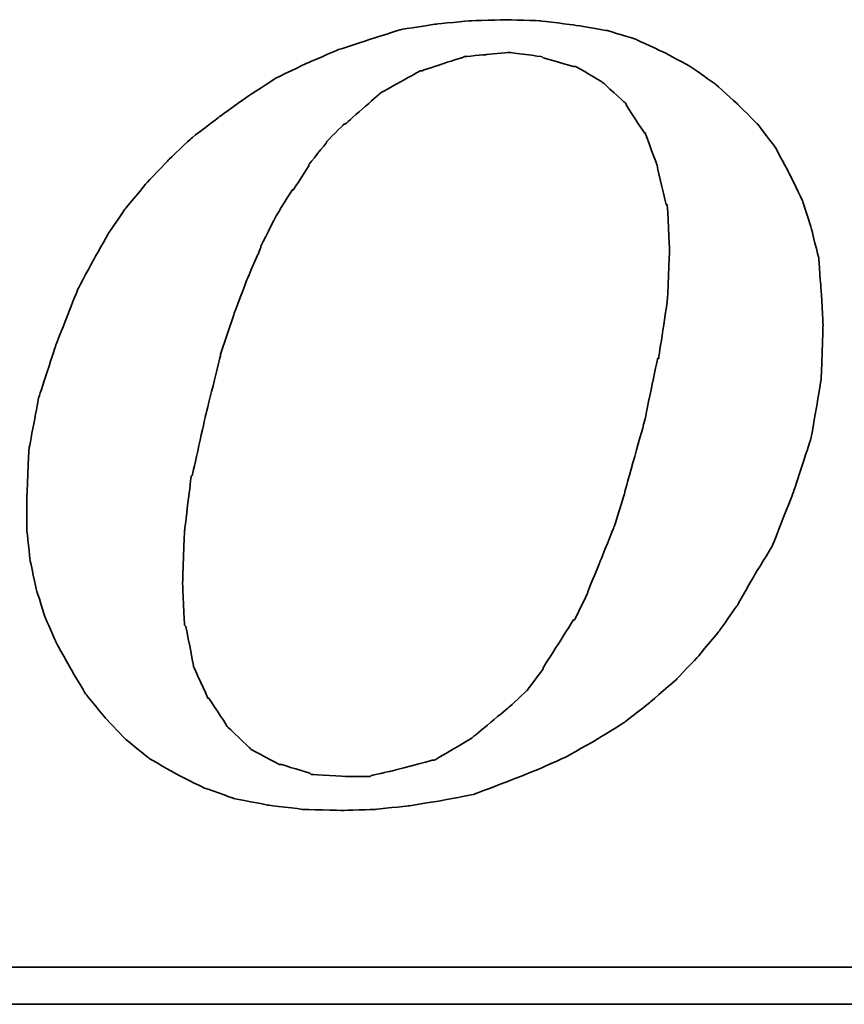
# Model space of a CAD drawing. Header units: millimetres. Extents: x 340 to 654, y 334 to 449.
# Tile 46 of 53: x 581.32 to 584.82, y 366.15 to 370.34. Entities that reach past the tile are written whole.
import ezdxf

# ---------------------------------------------------------------- set-up
doc = ezdxf.new("R2010")
doc.units = ezdxf.units.MM
doc.layers.add('DIM', color=4, linetype='Continuous')
doc.layers.add('layer 1', color=7, linetype='Continuous')

# ---------------------------------------------------------------- blocks, each defined once
blk = doc.blocks.new('TBI MOTION logo(完整正式版)')
at = {"layer": 'layer 1', "color": 22, "lineweight": 35}
for points, knots in [([(35.79625, -6.98375), (35.79625, -6.98375), (36.23125, -7.43875), (36.23125, -7.43875), (36.23125, -7.43875), (36.23125, -7.43875), (36.75625, -7.87125), (36.75625, -7.87125), (36.75625, -7.87125), (36.75625, -7.87125), (37.33125, -8.20375), (37.33125, -8.20375), (37.33125, -8.20375), (37.33125, -8.20375), (37.95625, -8.51875), (37.95625, -8.51875), (37.95625, -8.51875), (37.95625, -8.51875), (38.62625, -8.75875), (38.62625, -8.75875), (38.62625, -8.75875), (38.62625, -8.75875), (39.37125, -8.90375), (39.37125, -8.90375), (39.37125, -8.90375), (39.37125, -8.90375), (40.14125, -8.99875), (40.14125, -8.99875), (40.14125, -8.99875), (40.14125, -8.99875), (41.02625, -9.02375), (41.02625, -9.02375), (41.02625, -9.02375), (41.02625, -9.02375), (41.74625, -8.99875), (41.74625, -8.99875), (41.74625, -8.99875), (41.74625, -8.99875), (42.46625, -8.92375), (42.46625, -8.92375), (42.46625, -8.92375), (42.46625, -8.92375), (43.21125, -8.80625), (43.21125, -8.80625), (43.21125, -8.80625), (43.21125, -8.80625), (43.93125, -8.66375), (43.93125, -8.66375), (43.93125, -8.66375), (43.93125, -8.66375), (44.62625, -8.39875), (44.62625, -8.39875), (44.62625, -8.39875), (44.62625, -8.39875), (45.29625, -8.13375), (45.29625, -8.13375), (45.29625, -8.13375), (45.29625, -8.13375), (45.94625, -7.84375), (45.94625, -7.84375), (45.94625, -7.84375), (45.94625, -7.84375), (46.61625, -7.46375), (46.61625, -7.46375), (46.61625, -7.46375), (46.61625, -7.46375), (47.24125, -7.07875), (47.24125, -7.07875), (47.24125, -7.07875), (47.24125, -7.07875), (47.81625, -6.62375), (47.81625, -6.62375), (47.81625, -6.62375), (47.81625, -6.62375), (48.36875, -6.14375), (48.36875, -6.14375), (48.36875, -6.14375), (48.36875, -6.14375), (48.84625, -5.64125), (48.84625, -5.64125), (48.84625, -5.64125), (48.84625, -5.64125), (49.32625, -5.06375), (49.32625, -5.06375), (49.32625, -5.06375), (49.32625, -5.06375), (49.71125, -4.51374), (49.71125, -4.51374), (49.71125, -4.51374), (49.71125, -4.51374), (50.09625, -3.83874), (50.09625, -3.83874), (50.09625, -3.83874), (50.09625, -3.83874), (50.48125, -3.21374), (50.48125, -3.21374), (50.48125, -3.21374), (50.48125, -3.21374), (50.96125, -1.99125), (50.96125, -1.99125), (50.96125, -1.99125), (50.96125, -1.99125), (51.34375, -0.81875), (51.34375, -0.81875), (51.34375, -0.81875), (51.34375, -0.81875), (51.56125, 0.45624), (51.56125, 0.45624), (51.56125, 0.45624), (51.56125, 0.45624), (51.60625, 1.67624), (51.60625, 1.67624), (51.60625, 1.67624), (51.60625, 1.67624), (51.56125, 2.44625), (51.56125, 2.44625), (51.56125, 2.44625), (51.56125, 2.44625), (51.51125, 3.14125), (51.51125, 3.14125), (51.51125, 3.14125), (51.51125, 3.14125), (51.34375, 3.81125), (51.34375, 3.81125), (51.34375, 3.81125), (51.34375, 3.81125), (51.15125, 4.41125), (51.15125, 4.41125), (51.15125, 4.41125), (51.15125, 4.41125), (50.86125, 5.01125), (50.86125, 5.01125), (50.86125, 5.01125), (50.86125, 5.01125), (50.55125, 5.58875), (50.55125, 5.58875), (50.55125, 5.58875), (50.55125, 5.58875), (50.16625, 6.09125), (50.16625, 6.09125), (50.16625, 6.09125), (50.16625, 6.09125), (49.71125, 6.54875), (49.71125, 6.54875), (49.71125, 6.54875), (49.71125, 6.54875), (49.23125, 6.98125), (49.23125, 6.98125), (49.23125, 6.98125), (49.23125, 6.98125), (48.67875, 7.36625), (48.67875, 7.36625), (48.67875, 7.36625), (48.67875, 7.36625), (48.10375, 7.67625), (48.10375, 7.67625), (48.10375, 7.67625), (48.10375, 7.67625), (47.48125, 7.96375), (47.48125, 7.96375), (47.48125, 7.96375), (47.48125, 7.96375), (46.85625, 8.15625), (46.85625, 8.15625), (46.85625, 8.15625), (46.85625, 8.15625), (46.13625, 8.27624), (46.13625, 8.27624), (46.13625, 8.27624), (46.13625, 8.27624), (45.39125, 8.37125), (45.39125, 8.37125), (45.39125, 8.37125), (45.39125, 8.37125), (44.62625, 8.39624), (44.62625, 8.39624), (44.62625, 8.39624), (44.62625, 8.39624), (43.83625, 8.37125), (43.83625, 8.37125), (43.83625, 8.37125), (43.83625, 8.37125), (43.09125, 8.30125), (43.09125, 8.30125), (43.09125, 8.30125), (43.09125, 8.30125), (42.32125, 8.18125), (42.32125, 8.18125), (42.32125, 8.18125), (42.32125, 8.18125), (41.62875, 7.96375), (41.62875, 7.96375), (41.62875, 7.96375), (41.62875, 7.96375), (40.90625, 7.72625), (40.90625, 7.72625), (40.90625, 7.72625), (40.90625, 7.72625), (40.23624, 7.43625), (40.23624, 7.43625), (40.23624, 7.43625), (40.23624, 7.43625), (39.54124, 7.10125), (39.54124, 7.10125), (39.54124, 7.10125), (39.54124, 7.10125), (38.91625, 6.69125), (38.91625, 6.69125), (38.91625, 6.69125), (38.91625, 6.69125), (38.31625, 6.26125), (38.31625, 6.26125), (38.31625, 6.26125), (38.31625, 6.26125), (37.69125, 5.78125), (37.69125, 5.78125), (37.69125, 5.78125), (37.69125, 5.78125), (37.18625, 5.30125), (37.18625, 5.30125), (37.18625, 5.30125), (37.18625, 5.30125), (36.70625, 4.79624), (36.70625, 4.79624), (36.70625, 4.79624), (36.70625, 4.79624), (36.23125, 4.22125), (36.23125, 4.22125), (36.23125, 4.22125), (36.23125, 4.22125), (35.87124, 3.69375), (35.87124, 3.69375), (35.87124, 3.69375), (35.87124, 3.69375), (35.53125, 3.09125), (35.53125, 3.09125), (35.53125, 3.09125), (35.53125, 3.09125), (35.19875, 2.47125), (35.19875, 2.47125), (35.19875, 2.47125), (35.19875, 2.47125), (34.71625, 1.24625), (34.71625, 1.24625), (34.71625, 1.24625), (34.71625, 1.24625), (34.33125, 0.06874), (34.33125, 0.06874), (34.33125, 0.06874), (34.33125, 0.06874), (34.11625, -1.07875), (34.11625, -1.07875), (34.11625, -1.07875), (34.11625, -1.07875), (34.07125, -2.15875), (34.07125, -2.15875), (34.07125, -2.15875), (34.07125, -2.15875), (34.07125, -2.85375), (34.07125, -2.85375), (34.07125, -2.85375), (34.07125, -2.85375), (34.14125, -3.50375), (34.14125, -3.50375), (34.14125, -3.50375), (34.14125, -3.50375), (34.28625, -4.17375), (34.28625, -4.17375), (34.28625, -4.17375), (34.28625, -4.17375), (34.47625, -4.77624), (34.47625, -4.77624), (34.47625, -4.77624), (34.47625, -4.77624), (34.71625, -5.32625), (34.71625, -5.32625), (34.71625, -5.32625), (34.71625, -5.32625), (35.05375, -5.92875), (35.05375, -5.92875), (35.05375, -5.92875), (35.05375, -5.92875), (35.36375, -6.45375), (35.36375, -6.45375), (35.36375, -6.45375), (35.36375, -6.45375), (35.79625, -6.98375), (35.79625, -6.98375)], [0, 0, 0, 0, 0.01388889, 0.01388889, 0.01388889, 0.0138889, 0.02777778, 0.02777778, 0.02777778, 0.02777779, 0.04166667, 0.04166667, 0.04166667, 0.04166668, 0.05555556, 0.05555556, 0.05555556, 0.05555557, 0.06944444, 0.06944444, 0.06944444, 0.06944445, 0.08333333, 0.08333333, 0.08333333, 0.08333334, 0.09722222, 0.09722222, 0.09722222, 0.09722223, 0.11111111, 0.11111111, 0.11111111, 0.11111112, 0.125, 0.125, 0.125, 0.12500001, 0.13888889, 0.13888889, 0.13888889, 0.1388889, 0.15277778, 0.15277778, 0.15277778, 0.15277779, 0.16666667, 0.16666667, 0.16666667, 0.16666668, 0.18055556, 0.18055556, 0.18055556, 0.18055557, 0.19444444, 0.19444444, 0.19444444, 0.19444445, 0.20833333, 0.20833333, 0.20833333, 0.20833334, 0.22222222, 0.22222222, 0.22222222, 0.22222223, 0.23611111, 0.23611111, 0.23611111, 0.23611112, 0.25, 0.25, 0.25, 0.25000001, 0.26388889, 0.26388889, 0.26388889, 0.2638889, 0.27777778, 0.27777778, 0.27777778, 0.27777779, 0.29166667, 0.29166667, 0.29166667, 0.29166668, 0.30555556, 0.30555556, 0.30555556, 0.30555557, 0.31944444, 0.31944444, 0.31944444, 0.31944445, 0.33333333, 0.33333333, 0.33333333, 0.33333334, 0.34722222, 0.34722222, 0.34722222, 0.34722223, 0.36111111, 0.36111111, 0.36111111, 0.36111112, 0.375, 0.375, 0.375, 0.37500001, 0.38888889, 0.38888889, 0.38888889, 0.3888889, 0.40277778, 0.40277778, 0.40277778, 0.40277779, 0.41666667, 0.41666667, 0.41666667, 0.41666668, 0.43055556, 0.43055556, 0.43055556, 0.43055557, 0.44444444, 0.44444444, 0.44444444, 0.44444445, 0.45833333, 0.45833333, 0.45833333, 0.45833334, 0.47222222, 0.47222222, 0.47222222, 0.47222223, 0.48611111, 0.48611111, 0.48611111, 0.48611112, 0.5, 0.5, 0.5, 0.50000001, 0.51388889, 0.51388889, 0.51388889, 0.5138889, 0.52777778, 0.52777778, 0.52777778, 0.52777779, 0.54166667, 0.54166667, 0.54166667, 0.54166668, 0.55555556, 0.55555556, 0.55555556, 0.55555557, 0.56944444, 0.56944444, 0.56944444, 0.56944445, 0.58333333, 0.58333333, 0.58333333, 0.58333334, 0.59722222, 0.59722222, 0.59722222, 0.59722223, 0.61111111, 0.61111111, 0.61111111, 0.61111112, 0.625, 0.625, 0.625, 0.62500001, 0.63888889, 0.63888889, 0.63888889, 0.6388889, 0.65277778, 0.65277778, 0.65277778, 0.65277779, 0.66666667, 0.66666667, 0.66666667, 0.66666668, 0.68055556, 0.68055556, 0.68055556, 0.68055557, 0.69444444, 0.69444444, 0.69444444, 0.69444445, 0.70833333, 0.70833333, 0.70833333, 0.70833334, 0.72222222, 0.72222222, 0.72222222, 0.72222223, 0.73611111, 0.73611111, 0.73611111, 0.73611112, 0.75, 0.75, 0.75, 0.75000001, 0.76388889, 0.76388889, 0.76388889, 0.7638889, 0.77777778, 0.77777778, 0.77777778, 0.77777779, 0.79166667, 0.79166667, 0.79166667, 0.79166668, 0.80555556, 0.80555556, 0.80555556, 0.80555557, 0.81944444, 0.81944444, 0.81944444, 0.81944445, 0.83333333, 0.83333333, 0.83333333, 0.83333334, 0.84722222, 0.84722222, 0.84722222, 0.84722223, 0.86111111, 0.86111111, 0.86111111, 0.86111112, 0.875, 0.875, 0.875, 0.87500001, 0.88888889, 0.88888889, 0.88888889, 0.8888889, 0.90277778, 0.90277778, 0.90277778, 0.90277779, 0.91666667, 0.91666667, 0.91666667, 0.91666668, 0.93055556, 0.93055556, 0.93055556, 0.93055557, 0.94444444, 0.94444444, 0.94444444, 0.94444445, 0.95833333, 0.95833333, 0.95833333, 0.95833334, 0.97222222, 0.97222222, 0.97222222, 0.97222223, 0.98611111, 0.98611111, 0.98611111, 0.98611112, 1, 1, 1, 1]), ([(38.33875, 1.03124), (38.33875, 1.03124), (38.62625, 1.89625), (38.62625, 1.89625), (38.62625, 1.89625), (38.62625, 1.89625), (38.91625, 2.66375), (38.91625, 2.66375), (38.91625, 2.66375), (38.91625, 2.66375), (39.22625, 3.38125), (39.22625, 3.38125), (39.22625, 3.38125), (39.22625, 3.38125), (39.22625, 3.40624), (39.22625, 3.40624), (39.22625, 3.40624), (39.22625, 3.40624), (39.56124, 4.07624), (39.56124, 4.07624), (39.56124, 4.07624), (39.56124, 4.07624), (39.92125, 4.65125), (39.92125, 4.65125), (39.92125, 4.65125), (39.92125, 4.65125), (39.94625, 4.65125), (39.94625, 4.65125), (39.94625, 4.65125), (39.94625, 4.65125), (40.28125, 5.17875), (40.28125, 5.17875), (40.28125, 5.17875), (40.28125, 5.17875), (40.28125, 5.20375), (40.28125, 5.20375), (40.28125, 5.20375), (40.28125, 5.20375), (40.66875, 5.68625), (40.66875, 5.68625), (40.66875, 5.68625), (40.66875, 5.68625), (40.66875, 5.70625), (40.66875, 5.70625), (40.66875, 5.70625), (40.66875, 5.70625), (41.05124, 6.09125), (41.05124, 6.09125), (41.05124, 6.09125), (41.05124, 6.09125), (41.07625, 6.09125), (41.07625, 6.09125), (41.07625, 6.09125), (41.07625, 6.09125), (41.84125, 6.76625), (41.84125, 6.76625), (41.84125, 6.76625), (41.84125, 6.76625), (41.86625, 6.78625), (41.86625, 6.78625), (41.86625, 6.78625), (41.86625, 6.78625), (42.73125, 7.26624), (42.73125, 7.26624), (42.73125, 7.26624), (42.73125, 7.26624), (42.75625, 7.26624), (42.75625, 7.26624), (42.75625, 7.26624), (42.75625, 7.26624), (43.18625, 7.41125), (43.18625, 7.41125), (43.18625, 7.41125), (43.18625, 7.41125), (43.64125, 7.55625), (43.64125, 7.55625), (43.64125, 7.55625), (43.64125, 7.55625), (43.66625, 7.55625), (43.66625, 7.55625), (43.66625, 7.55625), (43.66625, 7.55625), (43.69125, 7.58124), (43.69125, 7.58124), (43.69125, 7.58124), (43.69125, 7.58124), (44.19125, 7.62625), (44.19125, 7.62625), (44.19125, 7.62625), (44.19125, 7.62625), (44.67125, 7.67625), (44.67125, 7.67625), (44.67125, 7.67625), (44.67125, 7.67625), (44.69625, 7.67625), (44.69625, 7.67625), (44.69625, 7.67625), (44.69625, 7.67625), (45.41875, 7.58124), (45.41875, 7.58124), (45.41875, 7.58124), (45.41875, 7.58124), (45.44125, 7.55625), (45.44125, 7.55625), (45.44125, 7.55625), (45.44125, 7.55625), (46.11125, 7.36625), (46.11125, 7.36625), (46.11125, 7.36625), (46.11125, 7.36625), (46.13625, 7.36625), (46.13625, 7.36625), (46.13625, 7.36625), (46.13625, 7.36625), (46.15875, 7.36625), (46.15875, 7.36625), (46.15875, 7.36625), (46.15875, 7.36625), (46.73625, 7.02624), (46.73625, 7.02624), (46.73625, 7.02624), (46.73625, 7.02624), (46.76125, 7.00624), (46.76125, 7.00624), (46.76125, 7.00624), (46.76125, 7.00624), (47.24125, 6.57124), (47.24125, 6.57124), (47.24125, 6.57124), (47.24125, 6.57124), (47.26625, 6.54875), (47.26625, 6.54875), (47.26625, 6.54875), (47.26625, 6.54875), (47.26625, 6.52375), (47.26625, 6.52375), (47.26625, 6.52375), (47.26625, 6.52375), (47.67375, 5.89875), (47.67375, 5.89875), (47.67375, 5.89875), (47.67375, 5.89875), (47.69625, 5.89875), (47.69625, 5.89875), (47.69625, 5.89875), (47.69625, 5.89875), (47.69625, 5.87625), (47.69625, 5.87625), (47.69625, 5.87625), (47.69625, 5.87625), (47.96125, 5.15625), (47.96125, 5.15625), (47.96125, 5.15625), (47.96125, 5.15625), (47.96125, 5.13125), (47.96125, 5.13125), (47.96125, 5.13125), (47.96125, 5.13125), (48.15125, 4.31875), (48.15125, 4.31875), (48.15125, 4.31875), (48.15125, 4.31875), (48.17625, 4.31875), (48.17625, 4.31875), (48.17625, 4.31875), (48.17625, 4.31875), (48.17625, 4.29125), (48.17625, 4.29125), (48.17625, 4.29125), (48.17625, 4.29125), (48.22625, 3.33125), (48.22625, 3.33125), (48.22625, 3.33125), (48.22625, 3.33125), (48.22625, 3.30875), (48.22625, 3.30875), (48.22625, 3.30875), (48.22625, 3.30875), (48.17625, 2.20624), (48.17625, 2.20624), (48.17625, 2.20624), (48.17625, 2.20624), (48.17625, 2.18124), (48.17625, 2.18124), (48.17625, 2.18124), (48.17625, 2.18124), (47.98375, 0.93624), (47.98375, 0.93624), (47.98375, 0.93624), (47.98375, 0.93624), (47.96125, 0.93624), (47.96125, 0.93624), (47.96125, 0.93624), (47.96125, 0.93624), (47.67375, -0.45874), (47.67375, -0.45874), (47.67375, -0.45874), (47.67375, -0.45874), (47.24125, -1.99125), (47.24125, -1.99125), (47.24125, -1.99125), (47.24125, -1.99125), (47.24125, -2.01874), (47.24125, -2.01874), (47.24125, -2.01874), (47.24125, -2.01874), (47.00125, -2.78375), (47.00125, -2.78375), (47.00125, -2.78375), (47.00125, -2.78375), (46.71125, -3.50375), (46.71125, -3.50375), (46.71125, -3.50375), (46.71125, -3.50375), (46.42625, -4.19875), (46.42625, -4.19875), (46.42625, -4.19875), (46.42625, -4.19875), (46.42625, -4.22375), (46.42625, -4.22375), (46.42625, -4.22375), (46.42625, -4.22375), (46.13625, -4.82374), (46.13625, -4.82374), (46.13625, -4.82374), (46.13625, -4.82374), (46.11125, -4.82374), (46.11125, -4.82374), (46.11125, -4.82374), (46.11125, -4.82374), (45.77625, -5.35125), (45.77625, -5.35125), (45.77625, -5.35125), (45.77625, -5.35125), (45.44125, -5.87875), (45.44125, -5.87875), (45.44125, -5.87875), (45.44125, -5.87875), (45.44125, -5.90375), (45.44125, -5.90375), (45.44125, -5.90375), (45.44125, -5.90375), (45.10625, -6.35875), (45.10625, -6.35875), (45.10625, -6.35875), (45.10625, -6.35875), (45.08125, -6.38375), (45.08125, -6.38375), (45.08125, -6.38375), (45.08125, -6.38375), (44.69625, -6.74375), (44.69625, -6.74375), (44.69625, -6.74375), (44.69625, -6.74375), (43.88375, -7.41625), (43.88375, -7.41625), (43.88375, -7.41625), (43.88375, -7.41625), (43.85625, -7.43875), (43.85625, -7.43875), (43.85625, -7.43875), (43.85625, -7.43875), (43.04125, -7.91875), (43.04125, -7.91875), (43.04125, -7.91875), (43.04125, -7.91875), (43.01625, -7.91875), (43.01625, -7.91875), (43.01625, -7.91875), (43.01625, -7.91875), (42.99625, -7.91875), (42.99625, -7.91875), (42.99625, -7.91875), (42.99625, -7.91875), (42.08125, -8.15875), (42.08125, -8.15875), (42.08125, -8.15875), (42.08125, -8.15875), (41.65125, -8.25625), (41.65125, -8.25625), (41.65125, -8.25625), (41.65125, -8.25625), (41.62875, -8.27875), (41.62875, -8.27875), (41.62875, -8.27875), (41.62875, -8.27875), (41.60125, -8.27875), (41.60125, -8.27875), (41.60125, -8.27875), (41.60125, -8.27875), (41.12125, -8.27875), (41.12125, -8.27875), (41.12125, -8.27875), (41.12125, -8.27875), (40.35624, -8.23125), (40.35624, -8.23125), (40.35624, -8.23125), (40.35624, -8.23125), (40.33125, -8.23125), (40.33125, -8.23125), (40.33125, -8.23125), (40.33125, -8.23125), (40.30625, -8.20375), (40.30625, -8.20375), (40.30625, -8.20375), (40.30625, -8.20375), (39.68375, -8.01375), (39.68375, -8.01375), (39.68375, -8.01375), (39.68375, -8.01375), (39.66124, -8.01375), (39.66124, -8.01375), (39.66124, -8.01375), (39.66124, -8.01375), (39.63625, -8.01375), (39.63625, -8.01375), (39.63625, -8.01375), (39.63625, -8.01375), (39.01125, -7.67875), (39.01125, -7.67875), (39.01125, -7.67875), (39.01125, -7.67875), (38.98875, -7.65375), (38.98875, -7.65375), (38.98875, -7.65375), (38.98875, -7.65375), (38.48625, -7.17375), (38.48625, -7.17375), (38.48625, -7.17375), (38.48625, -7.17375), (38.45875, -7.14875), (38.45875, -7.14875), (38.45875, -7.14875), (38.45875, -7.14875), (38.45875, -7.12875), (38.45875, -7.12875), (38.45875, -7.12875), (38.45875, -7.12875), (38.07625, -6.54875), (38.07625, -6.54875), (38.07625, -6.54875), (38.07625, -6.54875), (38.05125, -6.54875), (38.05125, -6.54875), (38.05125, -6.54875), (38.05125, -6.54875), (38.05125, -6.52875), (38.05125, -6.52875), (38.05125, -6.52875), (38.05125, -6.52875), (37.74125, -5.85375), (37.74125, -5.85375), (37.74125, -5.85375), (37.74125, -5.85375), (37.74125, -5.82875), (37.74125, -5.82875), (37.74125, -5.82875), (37.74125, -5.82875), (37.57375, -4.96875), (37.57375, -4.96875), (37.57375, -4.96875), (37.57375, -4.96875), (37.54625, -4.94375), (37.54625, -4.94375), (37.54625, -4.94375), (37.54625, -4.94375), (37.50125, -4.03375), (37.50125, -4.03375), (37.50125, -4.03375), (37.50125, -4.03375), (37.50125, -4.00875), (37.50125, -4.00875), (37.50125, -4.00875), (37.50125, -4.00875), (37.54625, -2.85375), (37.54625, -2.85375), (37.54625, -2.85375), (37.54625, -2.85375), (37.69125, -1.65875), (37.69125, -1.65875), (37.69125, -1.65875), (37.69125, -1.65875), (37.71624, -1.63375), (37.71624, -1.63375), (37.71624, -1.63375), (37.71624, -1.63375), (38.00375, -0.33875), (38.00375, -0.33875), (38.00375, -0.33875), (38.00375, -0.33875), (38.33875, 1.00624), (38.33875, 1.00624), (38.33875, 1.00624), (38.33875, 1.00624), (38.33875, 1.03124), (38.33875, 1.03124)], [0, 0, 0, 0, 0.01010101, 0.01010101, 0.01010101, 0.01010102, 0.02020202, 0.02020202, 0.02020202, 0.02020203, 0.03030303, 0.03030303, 0.03030303, 0.03030304, 0.04040404, 0.04040404, 0.04040404, 0.04040405, 0.05050505, 0.05050505, 0.05050505, 0.05050506, 0.06060606, 0.06060606, 0.06060606, 0.06060607, 0.07070707, 0.07070707, 0.07070707, 0.07070708, 0.08080808, 0.08080808, 0.08080808, 0.08080809, 0.09090909, 0.09090909, 0.09090909, 0.0909091, 0.1010101, 0.1010101, 0.1010101, 0.10101011, 0.11111111, 0.11111111, 0.11111111, 0.11111112, 0.12121212, 0.12121212, 0.12121212, 0.12121213, 0.13131313, 0.13131313, 0.13131313, 0.13131314, 0.14141414, 0.14141414, 0.14141414, 0.14141415, 0.15151515, 0.15151515, 0.15151515, 0.15151516, 0.16161616, 0.16161616, 0.16161616, 0.16161617, 0.17171717, 0.17171717, 0.17171717, 0.17171718, 0.18181818, 0.18181818, 0.18181818, 0.18181819, 0.19191919, 0.19191919, 0.19191919, 0.1919192, 0.2020202, 0.2020202, 0.2020202, 0.20202021, 0.21212121, 0.21212121, 0.21212121, 0.21212122, 0.22222222, 0.22222222, 0.22222222, 0.22222223, 0.23232323, 0.23232323, 0.23232323, 0.23232324, 0.24242424, 0.24242424, 0.24242424, 0.24242425, 0.25252525, 0.25252525, 0.25252525, 0.25252526, 0.26262626, 0.26262626, 0.26262626, 0.26262627, 0.27272727, 0.27272727, 0.27272727, 0.27272728, 0.28282828, 0.28282828, 0.28282828, 0.28282829, 0.29292929, 0.29292929, 0.29292929, 0.2929293, 0.3030303, 0.3030303, 0.3030303, 0.30303031, 0.31313131, 0.31313131, 0.31313131, 0.31313132, 0.32323232, 0.32323232, 0.32323232, 0.32323233, 0.33333333, 0.33333333, 0.33333333, 0.33333334, 0.34343434, 0.34343434, 0.34343434, 0.34343435, 0.35353535, 0.35353535, 0.35353535, 0.35353536, 0.36363636, 0.36363636, 0.36363636, 0.36363637, 0.37373737, 0.37373737, 0.37373737, 0.37373738, 0.38383838, 0.38383838, 0.38383838, 0.38383839, 0.39393939, 0.39393939, 0.39393939, 0.3939394, 0.4040404, 0.4040404, 0.4040404, 0.40404041, 0.41414141, 0.41414141, 0.41414141, 0.41414142, 0.42424242, 0.42424242, 0.42424242, 0.42424243, 0.43434343, 0.43434343, 0.43434343, 0.43434344, 0.44444444, 0.44444444, 0.44444444, 0.44444445, 0.45454545, 0.45454545, 0.45454545, 0.45454546, 0.46464646, 0.46464646, 0.46464646, 0.46464647, 0.47474747, 0.47474747, 0.47474747, 0.47474748, 0.48484848, 0.48484848, 0.48484848, 0.48484849, 0.49494949, 0.49494949, 0.49494949, 0.4949495, 0.50505051, 0.50505051, 0.50505051, 0.50505052, 0.51515152, 0.51515152, 0.51515152, 0.51515153, 0.52525253, 0.52525253, 0.52525253, 0.52525254, 0.53535354, 0.53535354, 0.53535354, 0.53535355, 0.54545455, 0.54545455, 0.54545455, 0.54545456, 0.55555556, 0.55555556, 0.55555556, 0.55555557, 0.56565657, 0.56565657, 0.56565657, 0.56565658, 0.57575758, 0.57575758, 0.57575758, 0.57575759, 0.58585859, 0.58585859, 0.58585859, 0.5858586, 0.5959596, 0.5959596, 0.5959596, 0.59595961, 0.60606061, 0.60606061, 0.60606061, 0.60606062, 0.61616162, 0.61616162, 0.61616162, 0.61616163, 0.62626263, 0.62626263, 0.62626263, 0.62626264, 0.63636364, 0.63636364, 0.63636364, 0.63636365, 0.64646465, 0.64646465, 0.64646465, 0.64646466, 0.65656566, 0.65656566, 0.65656566, 0.65656567, 0.66666667, 0.66666667, 0.66666667, 0.66666668, 0.67676768, 0.67676768, 0.67676768, 0.67676769, 0.68686869, 0.68686869, 0.68686869, 0.6868687, 0.6969697, 0.6969697, 0.6969697, 0.69696971, 0.70707071, 0.70707071, 0.70707071, 0.70707072, 0.71717172, 0.71717172, 0.71717172, 0.71717173, 0.72727273, 0.72727273, 0.72727273, 0.72727274, 0.73737374, 0.73737374, 0.73737374, 0.73737375, 0.74747475, 0.74747475, 0.74747475, 0.74747476, 0.75757576, 0.75757576, 0.75757576, 0.75757577, 0.76767677, 0.76767677, 0.76767677, 0.76767678, 0.77777778, 0.77777778, 0.77777778, 0.77777779, 0.78787879, 0.78787879, 0.78787879, 0.7878788, 0.7979798, 0.7979798, 0.7979798, 0.79797981, 0.80808081, 0.80808081, 0.80808081, 0.80808082, 0.81818182, 0.81818182, 0.81818182, 0.81818183, 0.82828283, 0.82828283, 0.82828283, 0.82828284, 0.83838384, 0.83838384, 0.83838384, 0.83838385, 0.84848485, 0.84848485, 0.84848485, 0.84848486, 0.85858586, 0.85858586, 0.85858586, 0.85858587, 0.86868687, 0.86868687, 0.86868687, 0.86868688, 0.87878788, 0.87878788, 0.87878788, 0.87878789, 0.88888889, 0.88888889, 0.88888889, 0.8888889, 0.8989899, 0.8989899, 0.8989899, 0.89898991, 0.90909091, 0.90909091, 0.90909091, 0.90909092, 0.91919192, 0.91919192, 0.91919192, 0.91919193, 0.92929293, 0.92929293, 0.92929293, 0.92929294, 0.93939394, 0.93939394, 0.93939394, 0.93939395, 0.94949495, 0.94949495, 0.94949495, 0.94949496, 0.95959596, 0.95959596, 0.95959596, 0.95959597, 0.96969697, 0.96969697, 0.96969697, 0.96969698, 0.97979798, 0.97979798, 0.97979798, 0.97979799, 0.98989899, 0.98989899, 0.98989899, 0.989899, 1, 1, 1, 1]), ([(75.90875, -9.47875), (75.90875, -9.47875), (75.90875, -12.28625), (75.90875, -12.28625), (75.90875, -12.28625), (75.90875, -12.28625), (75.90875, -12.47875), (75.90875, -12.47875), (75.90875, -12.47875), (75.90875, -12.47875), (75.71625, -12.47875), (75.71625, -12.47875), (75.71625, -12.47875), (75.71625, -12.47875), (-88.32875, -12.47875), (-88.32875, -12.47875), (-88.32875, -12.47875), (-88.32875, -12.47875), (-88.32875, -13.29375), (-88.32875, -13.29375), (-88.32875, -13.29375), (-88.32875, -13.29375), (82.89125, -13.29375), (82.89125, -13.29375), (82.89125, -13.29375), (82.89125, -13.29375), (75.90875, -9.47875), (75.90875, -9.47875)], [0, 0, 0, 0, 0.14285714, 0.14285714, 0.14285714, 0.14285715, 0.28571429, 0.28571429, 0.28571429, 0.2857143, 0.42857143, 0.42857143, 0.42857143, 0.42857144, 0.57142857, 0.57142857, 0.57142857, 0.57142858, 0.71428571, 0.71428571, 0.71428571, 0.71428572, 0.85714286, 0.85714286, 0.85714286, 0.85714287, 1, 1, 1, 1])]:
    blk.add_open_spline(points, degree=3, knots=knots, dxfattribs=at)

msp = doc.modelspace()

# ---------------------------------------------------------------- block references
at = {"layer": 'DIM', "color": 7, "xscale": 0.1927795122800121, "yscale": 0.1927795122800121, "zscale": 0.1927795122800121}
msp.add_blockref('TBI MOTION logo(完整正式版)', (574.7809, 368.7173), dxfattribs=at)

doc.saveas('drawing.dxf')
